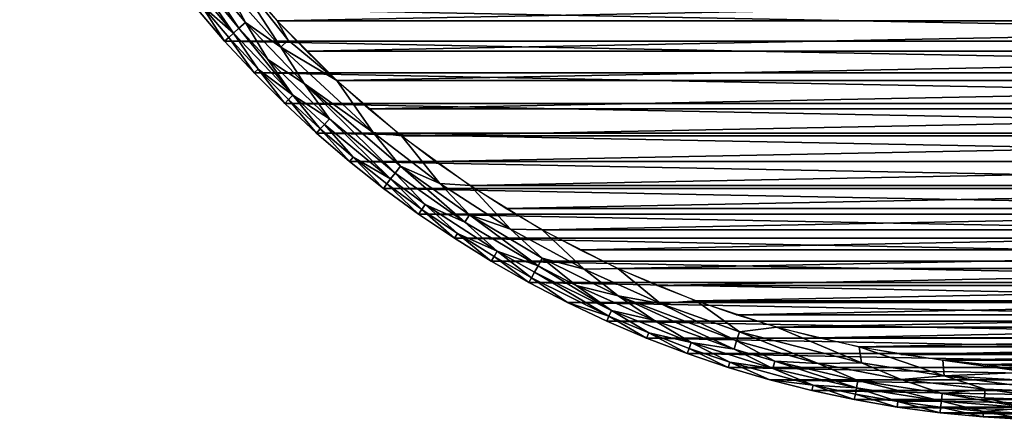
# Model space of a CAD drawing. Header units: inches. Extents: x -27 to 27, y -27 to 27.
# Tile 1 of 8: x -25 to -1.6, y -27 to -17.5. Entities that reach past the tile are written whole.
import ezdxf

# ---------------------------------------------------------------- set-up
doc = ezdxf.new("R2010")
doc.units = ezdxf.units.IN
doc.header["$MEASUREMENT"] = 0
doc.layers.add('AFUTL-3-EDPL', color=19, linetype='Continuous')
doc.layers.add('AFUTL-3-TPWD', color=7, linetype='Continuous', true_color=0x7f3f3f)

msp = doc.modelspace()

# ---------------------------------------------------------------- meshes
at = {"layer": 'AFUTL-3-EDPL'}
mesh = msp.add_polyface(dxfattribs=at)
corners = [(-18.813, -18.105, 28.592), (-20.143, -16.612, 28.592), (-20.219, -15.939, 28.476), (-19.947, -17.776, 29.056), (-21.249, -16.197, 29.056), (-21.107, -16.089, 28.871), (-17.477, -18.906, 28.476), (-18.638, -17.937, 28.505), (-20.727, -17.094, 29.266), (-21.473, -16.368, 29.547), (-21.975, -15.457, 29.266), (-19.661, -17.522, 28.715), (-20.157, -17.964, 29.547), (-20.83, -17.179, 29.547), (-21.854, -15.372, 29.056), (-22.551, -14.604, 29.266), (-22.966, -13.654, 29.056), (-18.527, -19.251, 29.056), (-19.814, -17.658, 28.871), (-22.277, -14.426, 28.871), (-22.084, -15.534, 29.547), (-20.944, -15.965, 28.715), (-22.105, -14.315, 28.715), (-21.356, -15.021, 28.592), (-18.262, -18.975, 28.715), (-21.407, -14.304, 28.476), (-20.057, -17.875, 29.266), (-19.123, -18.404, 28.871), (-19.454, -18.723, 29.547), (-22.663, -14.676, 29.547), (-18.906, -17.477, 28.476), (-19.358, -18.63, 29.266)]
mesh.append_faces([[corners[k] for k in face] for face in [(0, 11, 1), (18, 3, 5), (2, 1, 25), (26, 12, 8), (1, 21, 23), (10, 20, 15)]], dxfattribs={"vtx0": -1, "vtx1": -1})
mesh.append_faces([[corners[k] for k in face] for face in [(3, 4, 5), (6, 0, 7), (8, 9, 10), (7, 0, 2), (8, 10, 14), (17, 3, 18), (5, 14, 19), (21, 22, 23), (11, 21, 1), (24, 11, 0), (24, 27, 11), (11, 18, 21), (21, 5, 22), (5, 19, 22)]], dxfattribs={"vtx0": -1, "vtx1": -1, "vtx2": -1})
mesh.append_faces([[corners[k] for k in face] for face in [(14, 15, 16), (3, 8, 4), (7, 30, 6)]], dxfattribs={"vtx0": -1, "vtx2": -1})
mesh.append_faces([[corners[k] for k in face] for face in [(4, 8, 14)]], dxfattribs={"vtx1": -1})
mesh.append_faces([[corners[k] for k in face] for face in [(0, 1, 2), (12, 13, 8), (9, 20, 10), (26, 8, 3), (18, 5, 21), (28, 12, 26), (1, 23, 25), (10, 15, 14), (20, 29, 15), (13, 9, 8), (4, 14, 5), (2, 30, 7), (27, 18, 11), (31, 26, 3)]], dxfattribs={"vtx1": -1, "vtx2": -1})
mesh = msp.add_polyface(dxfattribs=at)
corners = [(-16.287, -21.367, 29.266), (-17.094, -20.727, 29.266), (-16.197, -21.249, 29.056), (-17.776, -19.947, 29.056), (-16.612, -20.143, 28.592), (-18.813, -18.105, 28.592), (-17.477, -18.906, 28.476), (-18.63, -19.358, 29.266), (-19.358, -18.63, 29.266), (-18.527, -19.251, 29.056), (-19.947, -17.776, 29.056), (-16.089, -21.107, 28.871), (-17.658, -19.814, 28.871), (-19.123, -18.404, 28.871), (-14.426, -22.277, 28.871), (-15.372, -21.854, 29.056), (-15.021, -21.356, 28.592), (-15.939, -20.219, 28.476), (-16.368, -21.473, 29.547), (-17.179, -20.83, 29.547), (-17.964, -20.157, 29.547), (-18.723, -19.454, 29.547), (-18.262, -18.975, 28.715), (-15.965, -20.944, 28.715), (-15.534, -22.084, 29.547), (-17.875, -20.057, 29.266), (-19.454, -18.723, 29.547), (-14.676, -22.663, 29.547), (-15.457, -21.975, 29.266), (-19.814, -17.658, 28.871), (-20.057, -17.875, 29.266)]
mesh.append_faces([[corners[k] for k in face] for face in [(11, 2, 12), (0, 18, 1), (7, 21, 8), (16, 23, 4), (17, 4, 6), (12, 13, 22), (1, 19, 25), (3, 25, 9), (15, 28, 2), (8, 26, 30), (25, 20, 7), (28, 24, 0)]], dxfattribs={"vtx0": -1, "vtx1": -1})
mesh.append_faces([[corners[k] for k in face] for face in [(2, 1, 3), (4, 5, 6), (9, 8, 10), (2, 3, 12), (14, 15, 11), (14, 11, 23), (23, 11, 22)]], dxfattribs={"vtx0": -1, "vtx1": -1, "vtx2": -1})
mesh.append_faces([[corners[k] for k in face] for face in [(12, 9, 13), (23, 22, 4)]], dxfattribs={"vtx0": -1, "vtx2": -1})
mesh.append_faces([[corners[k] for k in face] for face in [(13, 9, 29)]], dxfattribs={"vtx1": -1})
mesh.append_faces([[corners[k] for k in face] for face in [(0, 1, 2), (7, 8, 9), (16, 4, 17), (18, 19, 1), (20, 21, 7), (4, 22, 5), (24, 18, 0), (1, 25, 3), (19, 20, 25), (21, 26, 8), (27, 24, 28), (3, 9, 12), (15, 2, 11), (25, 7, 9), (28, 0, 2)]], dxfattribs={"vtx1": -1, "vtx2": -1})
mesh.append_faces([[corners[k] for k in face] for face in [(11, 12, 22)]], dxfattribs={"vtx2": -1})
mesh = msp.add_polyface(dxfattribs=at)
corners = [(-11.585, -23.399, 28.592), (-12.581, -23.136, 28.715), (-13.342, -22.443, 28.592), (-11.045, -24.638, 29.547), (-11.98, -24.196, 29.547), (-10.99, -24.516, 29.266), (-10.779, -23.381, 28.476), (-12.58, -22.463, 28.476), (-13.654, -22.966, 29.056), (-14.604, -22.551, 29.266), (-15.372, -21.854, 29.056), (-12.835, -23.603, 29.266), (-13.729, -23.094, 29.266), (-13.797, -23.208, 29.547), (-14.304, -21.407, 28.476), (-15.021, -21.356, 28.592), (-15.939, -20.219, 28.476), (-9.921, -24.616, 28.871), (-11.776, -23.784, 28.871), (-10.773, -24.031, 28.715), (-14.426, -22.277, 28.871), (-10.93, -24.381, 29.056), (-12.764, -23.473, 29.056), (-12.679, -23.316, 28.871), (-14.676, -22.663, 29.547), (-14.315, -22.105, 28.715), (-15.965, -20.944, 28.715), (-12.898, -23.72, 29.547), (-15.457, -21.975, 29.266), (-10.093, -25.043, 29.547)]
mesh.append_faces([[corners[k] for k in face] for face in [(0, 1, 2), (6, 0, 7), (12, 13, 9), (14, 15, 16), (17, 18, 19), (7, 2, 14), (21, 5, 22), (2, 25, 15), (9, 24, 28), (22, 11, 8), (11, 27, 12)]], dxfattribs={"vtx0": -1, "vtx1": -1})
mesh.append_faces([[corners[k] for k in face] for face in [(8, 9, 10), (5, 4, 11), (8, 10, 20), (23, 8, 20), (25, 26, 15), (1, 25, 2), (19, 1, 0), (5, 11, 22), (19, 18, 1), (1, 23, 25), (25, 20, 26), (23, 20, 25)]], dxfattribs={"vtx0": -1, "vtx1": -1, "vtx2": -1})
mesh.append_faces([[corners[k] for k in face] for face in [(17, 21, 18)]], dxfattribs={"vtx0": -1, "vtx2": -1})
mesh.append_faces([[corners[k] for k in face] for face in [(18, 21, 23)]], dxfattribs={"vtx1": -1})
mesh.append_faces([[corners[k] for k in face] for face in [(3, 4, 5), (0, 2, 7), (21, 22, 23), (13, 24, 9), (12, 9, 8), (27, 13, 12), (2, 15, 14), (9, 28, 10), (4, 27, 11), (29, 3, 5), (22, 8, 23), (18, 23, 1), (11, 12, 8)]], dxfattribs={"vtx1": -1, "vtx2": -1})
mesh = msp.add_polyface(dxfattribs=at)
corners = [(-6.122, -26.16, 29.266), (-8.106, -25.614, 29.266), (-7.08, -25.763, 29.056), (-8.008, -25.303, 28.871), (-9.031, -25.146, 29.056), (-9.921, -24.616, 28.871), (-7.878, -24.893, 28.592), (-9.76, -24.217, 28.592), (-8.911, -24.155, 28.476), (-5.141, -26.506, 29.547), (-6.152, -26.29, 29.547), (-6.989, -24.78, 28.476), (-7.154, -26.035, 29.547), (-10.773, -24.031, 28.715), (-4.971, -25.632, 28.592), (-5.053, -26.055, 28.871), (-5.087, -26.23, 29.056), (-7.033, -25.591, 28.871), (-8.146, -25.742, 29.547), (-10.043, -24.919, 29.266), (-10.093, -25.043, 29.547), (-10.99, -24.516, 29.266), (-6.001, -25.643, 28.715), (-7.946, -25.108, 28.715), (-9.126, -25.411, 29.547), (-5.023, -25.251, 28.476), (-10.779, -23.381, 28.476), (-10.93, -24.381, 29.056), (-11.585, -23.399, 28.592), (-9.081, -25.285, 29.266)]
mesh.append_faces([[corners[k] for k in face] for face in [(3, 4, 5), (11, 6, 8), (19, 20, 21), (25, 14, 11), (8, 7, 26), (6, 23, 7), (7, 13, 28), (1, 18, 29), (17, 2, 3), (29, 24, 19)]], dxfattribs={"vtx0": -1, "vtx1": -1})
mesh.append_faces([[corners[k] for k in face] for face in [(0, 1, 2), (0, 12, 1), (14, 6, 11), (15, 16, 17), (22, 17, 23), (23, 3, 13), (15, 17, 22), (23, 13, 7), (2, 1, 4), (4, 19, 27), (2, 4, 3), (16, 2, 17), (16, 0, 2), (4, 27, 5), (22, 23, 6), (14, 22, 6)]], dxfattribs={"vtx0": -1, "vtx1": -1, "vtx2": -1})
mesh.append_faces([[corners[k] for k in face] for face in [(6, 7, 8), (9, 10, 0), (12, 18, 1), (24, 20, 19), (19, 21, 27), (7, 28, 26), (1, 29, 4), (10, 12, 0), (18, 24, 29), (17, 3, 23), (29, 19, 4)]], dxfattribs={"vtx1": -1, "vtx2": -1})
mesh.append_faces([[corners[k] for k in face] for face in [(3, 5, 13)]], dxfattribs={"vtx2": -1})
mesh = msp.add_polyface(dxfattribs=at)
corners = [(0, -26.54, 28.871), (-1.023, -26.699, 29.056), (-2.032, -26.462, 28.871), (0, -26.11, 28.592), (-2.994, -25.937, 28.592), (-0.991, -25.849, 28.505), (-3.026, -25.568, 28.476), (-5.023, -25.251, 28.476), (-3.064, -26.542, 29.056), (-3.044, -26.365, 28.871), (-3.081, -26.689, 29.266), (-3.096, -26.822, 29.547), (-4.101, -26.552, 29.266), (-4.971, -25.632, 28.592), (-5.053, -26.055, 28.871), (-5.087, -26.23, 29.056), (-5.115, -26.375, 29.266), (-5.141, -26.506, 29.547), (-6.122, -26.16, 29.266), (-1.034, -26.98, 29.547), (-2.067, -26.921, 29.547), (-2.057, -26.788, 29.266), (0, -26.866, 29.266), (-2.016, -26.258, 28.715), (-4.02, -26.027, 28.715), (-4.122, -26.684, 29.547), (0, -26.336, 28.715), (-6.001, -25.643, 28.715), (0, -27, 29.547), (-2.02, -25.667, 28.476), (0, -25.746, 28.476)]
mesh.append_faces([[corners[k] for k in face] for face in [(6, 4, 7), (10, 11, 12), (16, 17, 18), (4, 24, 13), (26, 0, 23), (12, 25, 16), (21, 20, 10)]], dxfattribs={"vtx0": -1, "vtx1": -1})
mesh.append_faces([[corners[k] for k in face] for face in [(3, 4, 5), (1, 8, 9), (9, 8, 14), (8, 15, 14), (22, 19, 21), (23, 9, 24), (0, 2, 23), (3, 26, 4), (1, 21, 8), (22, 21, 1), (8, 12, 15), (23, 24, 4), (24, 14, 27), (9, 14, 24), (24, 27, 13), (5, 4, 6)]], dxfattribs={"vtx0": -1, "vtx1": -1, "vtx2": -1})
mesh.append_faces([[corners[k] for k in face] for face in [(0, 1, 2)]], dxfattribs={"vtx0": -1, "vtx2": -1})
mesh.append_faces([[corners[k] for k in face] for face in [(2, 1, 9)]], dxfattribs={"vtx1": -1})
mesh.append_faces([[corners[k] for k in face] for face in [(4, 13, 7), (19, 20, 21), (11, 25, 12), (10, 12, 8), (16, 18, 15), (26, 23, 4), (25, 17, 16), (28, 19, 22), (20, 11, 10), (2, 9, 23), (12, 16, 15), (21, 10, 8)]], dxfattribs={"vtx1": -1, "vtx2": -1})
mesh.append_faces([[corners[k] for k in face] for face in [(5, 29, 30), (6, 29, 5)]], dxfattribs={"vtx2": -1})
at = {"layer": 'AFUTL-3-TPWD'}
mesh = msp.add_polyface(dxfattribs=at)
corners = [(-23.786, -9.853, 28.476), (23.786, -9.853, 28.476), (-23.381, -10.779, 28.476), (23.381, -10.779, 28.476), (-22.94, -11.689, 28.476), (22.94, -11.689, 28.476), (-22.463, -12.58, 28.476), (22.463, -12.58, 28.476), (-21.952, -13.452, 28.476), (21.952, -13.452, 28.476), (-21.407, -14.304, 28.476), (21.407, -14.304, 28.476), (-20.829, -15.133, 28.476), (20.829, -15.133, 28.476), (-20.219, -15.939, 28.476), (20.219, -15.939, 28.476), (-19.578, -16.721, 28.476), (19.578, -16.721, 28.476), (-18.906, -17.477, 28.476), (18.906, -17.477, 28.476), (-18.205, -18.205, 28.476), (18.205, -18.205, 28.476), (-17.477, -18.906, 28.476), (25.043, -10.093, 29.547), (-25.043, -10.093, 29.547), (24.638, -11.045, 29.547), (-24.638, -11.045, 29.547), (24.196, -11.98, 29.547), (-24.196, -11.98, 29.547), (23.72, -12.898, 29.547), (-23.72, -12.898, 29.547), (23.208, -13.797, 29.547), (-23.208, -13.797, 29.547), (22.663, -14.676, 29.547), (-22.663, -14.676, 29.547), (22.084, -15.534, 29.547), (-22.084, -15.534, 29.547), (21.473, -16.368, 29.547), (-21.473, -16.368, 29.547), (20.83, -17.179, 29.547), (-20.83, -17.179, 29.547), (20.157, -17.964, 29.547), (-20.157, -17.964, 29.547), (19.454, -18.723, 29.547)]
mesh.append_faces([[corners[k] for k in face] for face in [(0, 1, 2), (2, 3, 4), (4, 5, 6), (6, 7, 8), (8, 9, 10), (10, 11, 12), (12, 13, 14), (14, 15, 16), (16, 17, 18), (18, 19, 20), (20, 21, 22), (23, 24, 25), (25, 26, 27), (27, 28, 29), (29, 30, 31), (31, 32, 33), (33, 34, 35), (35, 36, 37), (37, 38, 39), (39, 40, 41), (41, 42, 43)]], dxfattribs={"vtx0": -1, "vtx1": -1})
mesh.append_faces([[corners[k] for k in face] for face in [(2, 1, 3), (4, 3, 5), (6, 5, 7), (8, 7, 9), (10, 9, 11), (12, 11, 13), (14, 13, 15), (16, 15, 17), (18, 17, 19), (20, 19, 21), (25, 24, 26), (27, 26, 28), (29, 28, 30), (31, 30, 32), (33, 32, 34), (35, 34, 36), (37, 36, 38), (39, 38, 40), (41, 40, 42)]], dxfattribs={"vtx0": -1, "vtx2": -1})
mesh = msp.add_polyface(dxfattribs=at)
corners = [(-17.477, -18.906, 28.476), (17.477, -18.906, 28.476), (-16.721, -19.578, 28.476), (16.721, -19.578, 28.476), (-15.939, -20.219, 28.476), (15.939, -20.219, 28.476), (-15.133, -20.829, 28.476), (15.133, -20.829, 28.476), (-14.304, -21.407, 28.476), (14.304, -21.407, 28.476), (-13.452, -21.952, 28.476), (13.452, -21.952, 28.476), (-12.58, -22.463, 28.476), (12.58, -22.463, 28.476), (-11.689, -22.94, 28.476), (11.689, -22.94, 28.476), (-10.779, -23.381, 28.476), (10.779, -23.381, 28.476), (-9.853, -23.786, 28.476), (9.853, -23.786, 28.476), (-8.911, -24.155, 28.476), (8.911, -24.155, 28.476), (-7.956, -24.486, 28.476), (7.956, -24.486, 28.476), (-6.989, -24.78, 28.476), (6.989, -24.78, 28.476), (-6.01, -25.035, 28.476), (6.01, -25.035, 28.476), (-5.023, -25.251, 28.476), (5.023, -25.251, 28.476), (-4.028, -25.429, 28.476), (4.028, -25.429, 28.476), (-3.026, -25.568, 28.476), (3.026, -25.568, 28.476), (-2.02, -25.667, 28.476), (2.02, -25.667, 28.476), (-1.011, -25.726, 28.476), (1.011, -25.726, 28.476), (0, -25.746, 28.476), (19.454, -18.723, 29.547), (-20.157, -17.964, 29.547), (-19.454, -18.723, 29.547), (18.723, -19.454, 29.547), (-18.723, -19.454, 29.547), (17.964, -20.157, 29.547), (-17.964, -20.157, 29.547), (17.179, -20.83, 29.547), (-17.179, -20.83, 29.547), (16.368, -21.473, 29.547), (-16.368, -21.473, 29.547), (15.534, -22.084, 29.547), (-15.534, -22.084, 29.547), (14.676, -22.663, 29.547), (-14.676, -22.663, 29.547), (13.797, -23.208, 29.547), (-13.797, -23.208, 29.547), (12.898, -23.72, 29.547), (-12.898, -23.72, 29.547), (11.98, -24.196, 29.547), (-11.98, -24.196, 29.547), (11.045, -24.638, 29.547), (-11.045, -24.638, 29.547), (10.093, -25.043, 29.547), (-10.093, -25.043, 29.547), (9.126, -25.411, 29.547), (-9.126, -25.411, 29.547), (8.146, -25.742, 29.547), (-8.146, -25.742, 29.547), (7.154, -26.035, 29.547), (-7.154, -26.035, 29.547), (6.152, -26.29, 29.547), (-6.152, -26.29, 29.547), (5.141, -26.506, 29.547), (-5.141, -26.506, 29.547), (4.122, -26.684, 29.547), (-4.122, -26.684, 29.547), (3.096, -26.822, 29.547), (-3.096, -26.822, 29.547), (2.067, -26.921, 29.547), (-2.067, -26.921, 29.547), (1.034, -26.98, 29.547), (-1.034, -26.98, 29.547)]
mesh.append_faces([[corners[k] for k in face] for face in [(36, 37, 38)]], dxfattribs={"vtx0": -1})
mesh.append_faces([[corners[k] for k in face] for face in [(0, 1, 2), (2, 3, 4), (4, 5, 6), (6, 7, 8), (8, 9, 10), (10, 11, 12), (12, 13, 14), (14, 15, 16), (16, 17, 18), (18, 19, 20), (20, 21, 22), (22, 23, 24), (24, 25, 26), (26, 27, 28), (28, 29, 30), (30, 31, 32), (32, 33, 34), (34, 35, 36)]], dxfattribs={"vtx0": -1, "vtx1": -1})
mesh.append_faces([[corners[k] for k in face] for face in [(39, 40, 41), (42, 41, 43), (44, 43, 45), (46, 45, 47), (48, 47, 49), (50, 49, 51), (52, 51, 53), (54, 53, 55), (56, 55, 57), (58, 57, 59), (60, 59, 61), (62, 61, 63), (64, 63, 65), (66, 65, 67), (68, 67, 69), (70, 69, 71), (72, 71, 73), (74, 73, 75), (76, 75, 77), (78, 77, 79), (80, 79, 81)]], dxfattribs={"vtx0": -1, "vtx2": -1})
mesh = msp.add_polyface(dxfattribs=at)
corners = [(-17.477, -18.906, 28.476), (18.205, -18.205, 28.476), (17.477, -18.906, 28.476), (-16.721, -19.578, 28.476), (16.721, -19.578, 28.476), (-15.939, -20.219, 28.476), (15.939, -20.219, 28.476), (-15.133, -20.829, 28.476), (15.133, -20.829, 28.476), (-14.304, -21.407, 28.476), (14.304, -21.407, 28.476), (-13.452, -21.952, 28.476), (13.452, -21.952, 28.476), (-12.58, -22.463, 28.476), (12.58, -22.463, 28.476), (-11.689, -22.94, 28.476), (11.689, -22.94, 28.476), (-10.779, -23.381, 28.476), (10.779, -23.381, 28.476), (-9.853, -23.786, 28.476), (9.853, -23.786, 28.476), (-8.911, -24.155, 28.476), (8.911, -24.155, 28.476), (-7.956, -24.486, 28.476), (7.956, -24.486, 28.476), (-6.989, -24.78, 28.476), (6.989, -24.78, 28.476), (-6.01, -25.035, 28.476), (6.01, -25.035, 28.476), (-5.023, -25.251, 28.476), (5.023, -25.251, 28.476), (-4.028, -25.429, 28.476), (4.028, -25.429, 28.476), (-3.026, -25.568, 28.476), (3.026, -25.568, 28.476), (-2.02, -25.667, 28.476), (2.02, -25.667, 28.476), (-1.011, -25.726, 28.476), (1.011, -25.726, 28.476), (19.454, -18.723, 29.547), (-19.454, -18.723, 29.547), (18.723, -19.454, 29.547), (-18.723, -19.454, 29.547), (17.964, -20.157, 29.547), (-17.964, -20.157, 29.547), (17.179, -20.83, 29.547), (-17.179, -20.83, 29.547), (16.368, -21.473, 29.547), (-16.368, -21.473, 29.547), (15.534, -22.084, 29.547), (-15.534, -22.084, 29.547), (14.676, -22.663, 29.547), (-14.676, -22.663, 29.547), (13.797, -23.208, 29.547), (-13.797, -23.208, 29.547), (12.898, -23.72, 29.547), (-12.898, -23.72, 29.547), (11.98, -24.196, 29.547), (-11.98, -24.196, 29.547), (11.045, -24.638, 29.547), (-11.045, -24.638, 29.547), (10.093, -25.043, 29.547), (-10.093, -25.043, 29.547), (9.126, -25.411, 29.547), (-9.126, -25.411, 29.547), (8.146, -25.742, 29.547), (-8.146, -25.742, 29.547), (7.154, -26.035, 29.547), (-7.154, -26.035, 29.547), (6.152, -26.29, 29.547), (-6.152, -26.29, 29.547), (5.141, -26.506, 29.547), (-5.141, -26.506, 29.547), (4.122, -26.684, 29.547), (-4.122, -26.684, 29.547), (3.096, -26.822, 29.547), (-3.096, -26.822, 29.547), (2.067, -26.921, 29.547), (-2.067, -26.921, 29.547), (1.034, -26.98, 29.547), (-1.034, -26.98, 29.547), (0, -27, 29.547)]
mesh.append_faces([[corners[k] for k in face] for face in [(79, 80, 81)]], dxfattribs={"vtx0": -1})
mesh.append_faces([[corners[k] for k in face] for face in [(39, 40, 41), (41, 42, 43), (43, 44, 45), (45, 46, 47), (47, 48, 49), (49, 50, 51), (51, 52, 53), (53, 54, 55), (55, 56, 57), (57, 58, 59), (59, 60, 61), (61, 62, 63), (63, 64, 65), (65, 66, 67), (67, 68, 69), (69, 70, 71), (71, 72, 73), (73, 74, 75), (75, 76, 77), (77, 78, 79)]], dxfattribs={"vtx0": -1, "vtx1": -1})
mesh.append_faces([[corners[k] for k in face] for face in [(0, 1, 2), (3, 2, 4), (5, 4, 6), (7, 6, 8), (9, 8, 10), (11, 10, 12), (13, 12, 14), (15, 14, 16), (17, 16, 18), (19, 18, 20), (21, 20, 22), (23, 22, 24), (25, 24, 26), (27, 26, 28), (29, 28, 30), (31, 30, 32), (33, 32, 34), (35, 34, 36), (37, 36, 38)]], dxfattribs={"vtx0": -1, "vtx2": -1})

doc.saveas('drawing.dxf')
